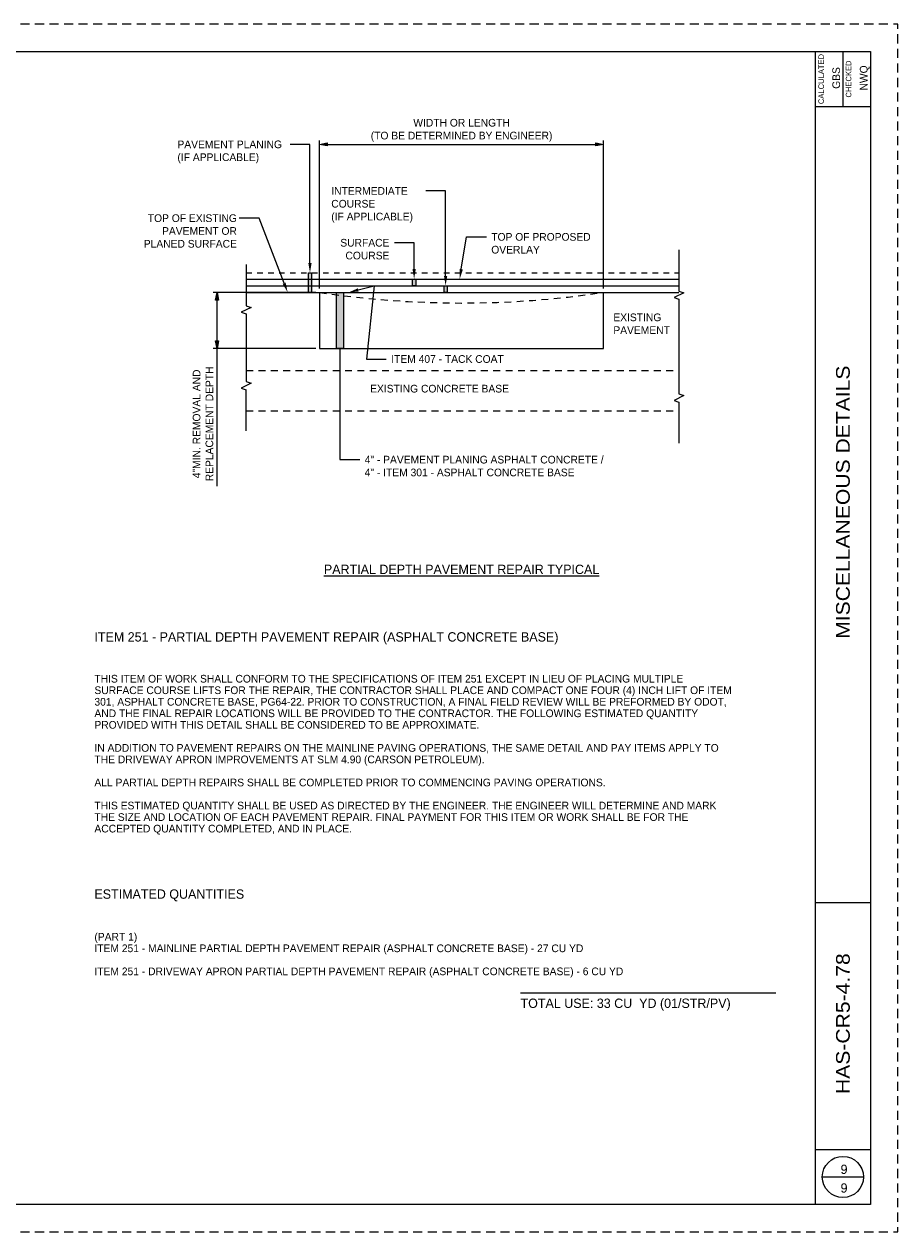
# Paper-space layout 'Pavement Notes & Details' of a CAD drawing. Header units: feet. Extents: x 220914.7 to 220948.7, y 202084.3 to 202106.3.
# Tile 2 of 2: x 220932.7 to 220948.7, y 202084.3 to 202106.3. Entities that reach past the tile are written whole.
import ezdxf
from ezdxf import colors
from ezdxf.entities.mleader import LeaderData, LeaderLine
from ezdxf.enums import TextEntityAlignment as Align
from ezdxf.math import Vec2, Vec3

# ---------------------------------------------------------------- set-up
doc = ezdxf.new("R2010")
doc.units = ezdxf.units.FT
doc.header["$MEASUREMENT"] = 0
for name, pattern in [('2', [0.125, 0.0625, -0.0625]), ('3', [0.1875, 0.125, -0.0625]), ('OhDOT_USTN3', [0.22, 0.165, -0.055])]:
    doc.linetypes.add(name, pattern=pattern)
for name, color, linetype in [('GM_X_US_Shield', 7, 'Continuous'), ('SH_Border', 7, 'Continuous'), ('SH_Cut_Line', 7, 'OhDOT_USTN3'), ('SH_Data', 7, 'Continuous'), ('SH_Text', 7, 'Continuous'), ('XS_P_Pavt_Surface', 251, 'Continuous')]:
    doc.layers.add(name, color=color, linetype=linetype)
doc.styles.add('Font 70-Main Title', font='lathab.ttf', dxfattribs={"width": 1.15, "height": 0.25})
doc.styles.add('Slanted Normal (0.14) Font 31', font='font31.shx', dxfattribs={"height": 0.14})
doc.styles.add('Slanted Sub-Title (0.17) Font 31', font='font31.shx', dxfattribs={"height": 0.17})
doc.styles.add('Straight-Normal', font='font30.shx', dxfattribs={"height": 0.14})
doc.styles.add('Straight-Sub Title', font='font30.shx', dxfattribs={"height": 0.17})
doc.dimstyles.new('Dec-0  Straight', dxfattribs={"dimtxt": 0.14, "dimasz": 0.14, "dimexe": 0.07, "dimexo": 0.07, "dimgap": 0.07, "dimtad": 1, "dimdec": 0, "dimzin": 3, "dimdsep": 46, "dimtxsty": 'Straight-Normal', "dimblk": 'Dim1', "dimcen": 0, "dimclrd": 95, "dimclre": 95, "dimclrt": 7, "dimadec": 0, "dimazin": 3, "dimtfac": 1, "dimtdec": 0, "dimtix": 1, "dimtofl": 0, "dimtmove": 1, "dimatfit": 3, "dimldrblk": 'Dim1', "dimfxl": 1, "dimtolj": 1, "dimtzin": 3, "dimlwd": -1, "dimlwe": -1, "dimarcsym": 0})

# ---------------------------------------------------------------- blocks, each defined once
blk = doc.blocks.new('BLKWO')
at = {"layer": 'SH_Border', "color": 7, "linetype": 'Continuous'}
for p, q in [((32.5, 0.5), (32.5, 21.5)), ((33, 21.5), (33, 20.5)), ((32.5, 20.5), (33.5, 20.5)), ((32.5, 6), (33.5, 6)), ((32.5, 1.5), (33.5, 1.5))]:
    blk.add_line(p, q, dxfattribs=at)
at = {"layer": 'SH_Border', "color": 7, "linetype": 'Continuous', "flags": 128}
blk.add_lwpolyline([(2, 21.5), (33.5, 21.5), (33.5, 0.5), (2, 0.5), (2, 21.5)], close=True, dxfattribs=at)
at = {"layer": 'SH_Cut_Line', "color": 7, "linetype": 'OhDOT_USTN3', "flags": 128}
blk.add_lwpolyline([(0, 0), (34, 0), (34, 22), (0, 22), (0, 0)], close=True, dxfattribs=at)
at = {"layer": 'SH_Data', "color": 7, "linetype": 'Continuous'}
blk.add_line((32.625, 1), (33.375, 1), dxfattribs=at)
blk.add_circle((33, 1), 0.375, dxfattribs=at)
at = {"layer": 'SH_Data', "color": 7, "linetype": 'Continuous', "style": 'Straight-Normal'}
for s, p in [('CALCULATED', (32.553, 21)), ('CHECKED', (33.053, 21))]:
    blk.add_text(s, height=0.1, rotation=90, dxfattribs=at).set_placement(p, align=Align.TOP_CENTER)
at = {"layer": 'SH_Data', "style": 'Straight-Normal'}
for tag, p in [('CALCULATED', (32.989, 21.02)), ('CHECKED', (33.489, 21.02))]:
    blk.add_attdef(tag, text='', height=0.14, rotation=90, dxfattribs=at).set_placement(p, align=Align.BOTTOM_CENTER)
at = {"layer": 'SH_Data', "style": 'Font 70-Main Title', "width": 1.15}
blk.add_attdef('TITLEAREA2M', text='', height=0.25, rotation=90, dxfattribs=at).set_placement((33, 13.292), align=Align.MIDDLE_CENTER)
at = {"layer": 'SH_Data', "style": 'Font 70-Main Title', "width": 1.15, "flags": 8}
blk.add_attdef('PROJECT_NAME', text='', height=0.25, rotation=90, dxfattribs=at).set_placement((33, 3.792), align=Align.MIDDLE_CENTER)
at = {"layer": 'SH_Data', "style": 'Straight-Sub Title'}
for tag, p in [('SHEETNO', (33.02, 1.003)), ('SHEETTOTAL', (33.02, 0.663))]:
    blk.add_attdef(tag, text='', height=0.17, dxfattribs=at).set_placement(p, align=Align.BOTTOM_CENTER)
blk = doc.blocks.new('_None')
blk = doc.blocks.new('Dim1')
h = blk.add_hatch(color=4)
h.dxf.hatch_style = 1
h.paths.add_polyline_path([(0, 0), (-1, -0.2), (-1, 0.2)])
at = {"color": 4}
blk.add_lwpolyline([(0, 0), (-1, -0.2), (-1, 0.2), (0, 0)], dxfattribs=at)
blk = doc.blocks.new('*D997')
at = {"layer": 'Defpoints', "color": 0, "transparency": 16777216}
for p in [(220938.122, 202101.435), (220936.255, 202100.411), (220938.122, 202100.411)]:
    blk.add_point(p, dxfattribs=at)
at = {"layer": 'SH_Text', "color": 95, "linetype": 'Continuous', "transparency": 16777216}
for p, q in [((220938.052, 202101.435), (220936.185, 202101.435)), ((220936.255, 202100.551), (220936.255, 202101.295)), ((220938.052, 202100.411), (220936.185, 202100.411)), ((220936.255, 202097.903), (220936.255, 202100.411))]:
    blk.add_line(p, q, dxfattribs=at)
at = {"layer": 'SH_Text', "color": 95, "transparency": 16777216, "xscale": 0.14, "yscale": 0.14, "zscale": 0.14}
for p, rotation in [((220936.255, 202101.435), 90), ((220936.255, 202100.411), 270)]:
    blk.add_blockref('Dim1', p, dxfattribs=dict(at, rotation=rotation))
at = {"layer": 'SH_Text', "color": 7, "transparency": 16777216, "insert": (220935.998, 202099.04), "char_height": 0.14, "attachment_point": 5, "rotation": 90, "style": 'Slanted Normal (0.14) Font 31'}
blk.add_mtext('\\A1;4"MIN. REMOVAL AND\\PREPLACEMENT DEPTH', dxfattribs=at)
blk = doc.blocks.new('*D998')
at = {"layer": 'Defpoints', "color": 0, "transparency": 16777216}
for p in [(220943.292, 202104.132), (220938.122, 202101.435), (220943.292, 202101.435)]:
    blk.add_point(p, dxfattribs=at)
at = {"layer": 'SH_Text', "color": 95, "linetype": 'Continuous', "transparency": 16777216}
for p, q in [((220938.122, 202101.505), (220938.122, 202104.202)), ((220938.262, 202104.132), (220943.152, 202104.132)), ((220943.292, 202101.505), (220943.292, 202104.202))]:
    blk.add_line(p, q, dxfattribs=at)
at = {"layer": 'SH_Text', "color": 95, "transparency": 16777216, "xscale": 0.14, "yscale": 0.14, "zscale": 0.14, "rotation": 180}
blk.add_blockref('Dim1', (220938.122, 202104.132), dxfattribs=at)
at = {"layer": 'SH_Text', "color": 95, "transparency": 16777216, "xscale": 0.14, "yscale": 0.14, "zscale": 0.14}
blk.add_blockref('Dim1', (220943.292, 202104.132), dxfattribs=at)
at = {"layer": 'SH_Text', "color": 7, "transparency": 16777216, "insert": (220940.707, 202104.388), "char_height": 0.14, "attachment_point": 5, "style": 'Slanted Normal (0.14) Font 31'}
blk.add_mtext('\\A1;WIDTH OR LENGTH\\P(TO BE DETERMINED BY ENGINEER)', dxfattribs=at)

psp = doc.layouts.new('Pavement Notes & Details')

# ---------------------------------------------------------------- hatches: boundary and pattern name
at = {"layer": 'SH_Data', "transparency": 33554687}
h = psp.add_hatch(color=256, dxfattribs=at)
h.dxf.hatch_style = 1
edge = h.paths.add_edge_path()
edge.add_arc((220940.707, 202118.623), 17.381, 262.4689, 262.8893, ccw=False)
edge.add_line((220938.429, 202101.392), (220938.429, 202100.411))
edge.add_line((220938.429, 202100.411), (220938.555, 202100.411))
edge.add_line((220938.555, 202100.411), (220938.555, 202101.376))
edge = h.paths.add_edge_path()
edge.add_line((220938.555, 202101.435), (220938.429, 202101.435))
edge.add_line((220938.429, 202101.435), (220938.429, 202101.392))
edge.add_arc((220940.707, 202118.623), 17.381, 262.4689, 262.8893)
edge.add_line((220938.555, 202101.376), (220938.555, 202101.435))
h.paths.add_polyline_path([(220937.975, 202101.557), (220937.917, 202101.557), (220937.917, 202101.435), (220937.975, 202101.435)])
h.paths.add_polyline_path([(220937.975, 202101.791), (220937.917, 202101.791), (220937.917, 202101.557), (220937.975, 202101.557)])
h = psp.add_hatch(color=256, dxfattribs=at)
h.dxf.hatch_style = 1
h.paths.add_polyline_path([(220939.814, 202101.557), (220939.873, 202101.557), (220939.873, 202101.679), (220939.814, 202101.679)])
h.paths.add_polyline_path([(220940.445, 202101.557), (220940.387, 202101.557), (220940.387, 202101.435), (220940.445, 202101.435)])

# ---------------------------------------------------------------- linework, layer by layer
at = {"layer": 'SH_Data'}
for p, q in [((220944.666, 202102.209), (220944.666, 202101.46)), ((220936.785, 202101.942), (220936.785, 202101.192)), ((220938.122, 202101.435), (220938.122, 202100.411)), ((220943.292, 202100.411), (220943.292, 202101.435)), ((220944.756, 202101.43), (220944.577, 202101.34)), ((220944.577, 202101.34), (220944.666, 202101.31)), ((220944.666, 202101.46), (220944.756, 202101.43)), ((220944.666, 202101.31), (220944.666, 202099.586)), ((220936.875, 202101.163), (220936.695, 202101.073)), ((220936.695, 202101.073), (220936.785, 202101.043)), ((220936.785, 202101.192), (220936.875, 202101.163)), ((220936.785, 202101.043), (220936.785, 202099.812)), ((220938.122, 202100.411), (220943.292, 202100.411)), ((220936.877, 202099.779), (220936.695, 202099.693)), ((220936.785, 202099.812), (220936.877, 202099.779)), ((220936.695, 202099.693), (220936.785, 202099.663)), ((220936.785, 202098.913), (220936.785, 202099.663)), ((220944.756, 202099.556), (220944.577, 202099.466)), ((220944.666, 202099.586), (220944.756, 202099.556)), ((220944.577, 202099.466), (220944.666, 202099.436)), ((220944.666, 202099.436), (220944.666, 202098.686)), ((220941.781, 202088.677), (220946.43, 202088.677))]:
    psp.add_line(p, q, dxfattribs=at)
at = {"layer": 'SH_Data', "linetype": '3'}
for p, q in [((220936.785, 202100.014), (220944.666, 202100.014)), ((220936.785, 202099.276), (220944.666, 202099.276))]:
    psp.add_line(p, q, dxfattribs=at)
at = {"layer": 'SH_Data'}
for points in [[(220937.917, 202101.791), (220937.975, 202101.791), (220937.975, 202101.435), (220937.917, 202101.435)], [(220939.814, 202101.679), (220939.873, 202101.679), (220939.873, 202101.557), (220939.814, 202101.557)], [(220940.387, 202101.557), (220940.445, 202101.557), (220940.445, 202101.435), (220940.387, 202101.435)], [(220938.429, 202101.435), (220938.555, 202101.435), (220938.555, 202100.411), (220938.429, 202100.411)]]:
    psp.add_lwpolyline(points, close=True, dxfattribs=at)
at = {"layer": 'SH_Data', "linetype": '3'}
psp.add_arc((220940.707, 202118.623), 17.381, 261.4479, 278.5521, dxfattribs=at)
at = {"layer": 'XS_P_Pavt_Surface', "linetype": '2'}
psp.add_line((220936.785, 202101.791), (220944.666, 202101.791), dxfattribs=at)
at = {"layer": 'XS_P_Pavt_Surface'}
for p, q in [((220936.785, 202101.679), (220944.666, 202101.679)), ((220936.785, 202101.557), (220944.666, 202101.557)), ((220936.785, 202101.435), (220944.666, 202101.435))]:
    psp.add_line(p, q, dxfattribs=at)

# ---------------------------------------------------------------- block references
at = {"layer": 'GM_X_US_Shield'}
ref = psp.add_blockref('BLKWO', (220914.652, 202084.322), dxfattribs=at)
ref.add_attrib('CHECKED', 'NWQ', dxfattribs={"layer": 'SH_Data', "height": 0.14, "rotation": 90, "style": 'Straight-Normal'}).set_placement((220948.142, 202105.342), align=Align.BOTTOM_CENTER)
ref.add_attrib('CALCULATED', 'GBS', dxfattribs={"layer": 'SH_Data', "height": 0.14, "rotation": 90, "style": 'Straight-Normal'}).set_placement((220947.642, 202105.342), align=Align.BOTTOM_CENTER)
ref.add_attrib('TITLEAREA2M', 'MISCELLANEOUS DETAILS', dxfattribs={"layer": 'SH_Data', "height": 0.25, "rotation": 90, "style": 'Font 70-Main Title', "width": 1.15}).set_placement((220947.652, 202097.614), align=Align.MIDDLE_CENTER)
ref.add_attrib('TITLEAREA1', 'HAS-CR5-4.78', dxfattribs={"layer": 'SH_Data', "height": 0.25, "rotation": 90, "style": 'Font 70-Main Title', "width": 1.15}).set_placement((220947.652, 202088.114), align=Align.MIDDLE_CENTER)
ref.add_attrib('SHEETTOTAL', '9', dxfattribs={"layer": 'SH_Data', "height": 0.17, "style": 'Straight-Sub Title'}).set_placement((220947.673, 202084.985), align=Align.BOTTOM_CENTER)
ref.add_attrib('SHEETNO', '9', dxfattribs={"layer": 'SH_Data', "height": 0.17, "style": 'Straight-Sub Title'}).set_placement((220947.673, 202085.325), align=Align.BOTTOM_CENTER)

# ---------------------------------------------------------------- texts
at = {"layer": 'SH_Border', "lineweight": 30, "style": 'Slanted Sub-Title (0.17) Font 31'}
for s, p in [('ITEM 251 - PARTIAL DEPTH PAVEMENT REPAIR (ASPHALT CONCRETE BASE)', (220934.02, 202095.245)), ('ESTIMATED QUANTITIES', (220934.02, 202090.56)), ('TOTAL USE: 33 CU  YD (01/STR/PV)', (220941.781, 202088.571))]:
    psp.add_text(s, height=0.17, dxfattribs=at).set_placement(p, align=Align.TOP_LEFT)
at = {"layer": 'SH_Border', "insert": (220940.707, 202096.389), "char_height": 0.17, "attachment_point": 5, "line_spacing_factor": 0.6, "style": 'Slanted Sub-Title (0.17) Font 31'}
psp.add_mtext('{\\LPARTIAL DEPTH PAVEMENT REPAIR TYPICAL}', dxfattribs=at)
at = {"layer": 'SH_Text', "char_height": 0.14, "attachment_point": 1, "style": 'Slanted Normal (0.14) Font 31'}
for s, width, heights, insert in [('EXISTING\\PPAVEMENT', 1.00854, [0.432], (220943.471, 202101.051)), ('EXISTING CONCRETE BASE', 2.7105, [0], (220939.042, 202099.752))]:
    psp.add_mtext_dynamic_manual_height_columns(s, width=width, gutter_width=1, heights=heights, dxfattribs=dict(at, insert=insert))
at = {"layer": 'SH_Text', "char_height": 0.14, "width": 11.60542, "attachment_point": 1, "line_spacing_factor": 0.9, "style": 'Slanted Normal (0.14) Font 31'}
for s, insert in [('THIS ITEM OF WORK SHALL CONFORM TO THE SPECIFICATIONS OF ITEM 251 EXCEPT IN LIEU OF PLACING MULTIPLE SURFACE COURSE LIFTS FOR THE REPAIR, THE CONTRACTOR SHALL PLACE AND COMPACT ONE FOUR (4) INCH LIFT OF ITEM 301, ASPHALT CONCRETE BASE, PG64-22. PRIOR TO CONSTRUCTION, A FINAL FIELD REVIEW WILL BE PREFORMED BY ODOT, AND THE FINAL REPAIR LOCATIONS WILL BE PROVIDED TO THE CONTRACTOR. THE FOLLOWING ESTIMATED QUANTITY PROVIDED WITH THIS DETAIL SHALL BE CONSIDERED TO BE APPROXIMATE.\\P\\PIN ADDITION TO PAVEMENT REPAIRS ON THE MAINLINE PAVING OPERATIONS, THE SAME DETAIL AND PAY ITEMS APPLY TO THE DRIVEWAY APRON IMPROVEMENTS AT SLM 4.90 (CARSON PETROLEUM).\\P\\PALL PARTIAL DEPTH REPAIRS SHALL BE COMPLETED PRIOR TO COMMENCING PAVING OPERATIONS. \\P\\PTHIS ESTIMATED QUANTITY SHALL BE USED AS DIRECTED BY THE ENGINEER. THE ENGINEER WILL DETERMINE AND MARK THE SIZE AND LOCATION OF EACH PAVEMENT REPAIR. FINAL PAYMENT FOR THIS ITEM OR WORK SHALL BE FOR THE ACCEPTED QUANTITY COMPLETED, AND IN PLACE.', (220934.02, 202094.468)), ('(PART 1)\\PITEM 251 - MAINLINE PARTIAL DEPTH PAVEMENT REPAIR (ASPHALT CONCRETE BASE) - 27 CU YD\\P\\PITEM 251 - DRIVEWAY APRON PARTIAL DEPTH PAVEMENT REPAIR (ASPHALT CONCRETE BASE) - 6 CU YD', (220934.02, 202089.767))]:
    psp.add_mtext(s, dxfattribs=dict(at, insert=insert))

# ---------------------------------------------------------------- dimensions: what is measured, and where the dimension line sits
at = {"layer": 'SH_Text'}
dim = psp.add_linear_dim(base=(220943.292, 202104.132), p1=(220938.122, 202101.435), p2=(220943.292, 202101.435), text='WIDTH OR LENGTH\\P(TO BE DETERMINED BY ENGINEER)', dimstyle='Dec-0  Straight', override={"dimpost": "'", "dimtxsty": 'Slanted Normal (0.14) Font 31'}, dxfattribs=at)
dim.commit()
dim.dimension.update_dxf_attribs({"geometry": '*D998', "text_midpoint": (220940.707, 202104.388)})
dim = psp.add_linear_dim(base=(220936.255, 202100.411), p1=(220938.122, 202101.435), p2=(220938.122, 202100.411), angle=90, text='4"MIN. REMOVAL AND\\PREPLACEMENT DEPTH', dimstyle='Dec-0  Straight', override={"dimjust": 1, "dimpost": "'", "dimtxsty": 'Slanted Normal (0.14) Font 31'}, dxfattribs=at)
dim.commit()
dim.dimension.update_dxf_attribs({"geometry": '*D997', "text_midpoint": (220936.261, 202099.04), "dimtype": 160})

# ---------------------------------------------------------------- leaders
ml = psp.add_multileader_mtext('Standard', dxfattribs=at)
ml.set_content('PAVEMENT PLANING\\P(IF APPLICABLE)', color=256, style='Slanted Normal (0.14) Font 31')
ml.set_leader_properties()
ml.build(insert=Vec2(0, 0))
ml.multileader.update_dxf_attribs({"dogleg_length": 0.36, "arrow_head_size": 0.18})
ctx = ml.context
ctx.base_point, ctx.char_height, ctx.arrow_head_size, ctx.landing_gap_size, ctx.plane_origin = Vec3(220935.442, 202104.132), 0.14, 0.18, 0.09, Vec3(220937.946, 202101.679)
notes = []
notes.append((ctx, [(0, (1, 1, 0), (220937.946, 202104.132), (-1, 0), 0.36, [(0, [(220937.946, 202101.791)], 0, [])])]))
ctx.mtext.insert, ctx.mtext.flow_direction = Vec3(220935.532, 202104.202), 5
ml = psp.add_multileader_mtext('Standard', dxfattribs=at)
ml.set_content('INTERMEDIATE\\PCOURSE\\P(IF APPLICABLE)', color=256, style='Slanted Normal (0.14) Font 31')
ml.set_leader_properties()
ml.build(insert=Vec2(0, 0))
ml.multileader.update_dxf_attribs({"dogleg_length": 0.36, "arrow_head_size": 0.18})
ctx = ml.context
ctx.base_point, ctx.char_height, ctx.arrow_head_size, ctx.landing_gap_size, ctx.plane_origin = Vec3(220938.244, 202103.284), 0.14, 0.18, 0.09, Vec3(220940.416, 202101.557)
notes.append((ctx, [(0, (1, 1, 0), (220940.416, 202103.284), (-1, 0), 0.36, [(0, [(220940.416, 202101.557)], 0, [])])]))
ctx.mtext.insert, ctx.mtext.flow_direction = Vec3(220938.334, 202103.354), 5
ml = psp.add_multileader_mtext('Standard', dxfattribs=at)
ml.set_content('TOP OF EXISTING\\PPAVEMENT OR\\PPLANED SURFACE', color=256, style='Slanted Normal (0.14) Font 31')
ml.set_leader_properties()
ml.build(insert=Vec2(0, 0))
ml.multileader.update_dxf_attribs({"dogleg_length": 0.36, "arrow_head_size": 0.18})
ctx = ml.context
ctx.base_point, ctx.char_height, ctx.arrow_head_size, ctx.landing_gap_size, ctx.plane_origin = Vec3(220934.687, 202102.788), 0.14, 0.18, 0.09, Vec3(220937.54, 202101.435)
ctx.text_align_type = 2
notes.append((ctx, [(0, (1, 1, 0), (220937.019, 202102.788), (-1, 0), 0.36, [(0, [(220937.54, 202101.435)], 0, [])])]))
ctx.mtext.insert, ctx.mtext.alignment, ctx.mtext.flow_direction = Vec3(220936.615, 202102.858), 3, 5
ml = psp.add_multileader_mtext('Standard', dxfattribs=at)
ml.set_content('SURFACE\\PCOURSE', color=256, style='Slanted Normal (0.14) Font 31')
ml.set_leader_properties()
ml.build(insert=Vec2(0, 0))
ml.multileader.update_dxf_attribs({"dogleg_length": 0.36, "arrow_head_size": 0.18})
ctx = ml.context
ctx.base_point, ctx.char_height, ctx.arrow_head_size, ctx.landing_gap_size, ctx.plane_origin = Vec3(220938.433, 202102.34), 0.14, 0.18, 0.09, Vec3(220939.843, 202101.679)
ctx.text_align_type = 2
notes.append((ctx, [(0, (1, 1, 0), (220939.843, 202102.34), (-1, 0), 0.36, [(0, [(220939.843, 202101.679)], 0, [])])]))
ctx.mtext.insert, ctx.mtext.alignment, ctx.mtext.flow_direction = Vec3(220939.393, 202102.41), 3, 5
ml = psp.add_multileader_mtext('Standard', dxfattribs=at)
ml.set_content('TOP OF PROPOSED\\POVERLAY', color=256, style='Slanted Normal (0.14) Font 31')
ml.set_leader_properties()
ml.build(insert=Vec2(0, 0))
ml.multileader.update_dxf_attribs({"dogleg_length": 0.36, "arrow_head_size": 0.18})
ctx = ml.context
ctx.base_point, ctx.char_height, ctx.arrow_head_size, ctx.landing_gap_size, ctx.plane_origin = Vec3(220941.158, 202102.447), 0.14, 0.18, 0.09, Vec3(220941.017, 202101.679)
notes.append((ctx, [(1, (1, 1, 0), (220940.798, 202102.447), (1, 0), 0.36, [(0, [(220940.673, 202101.679)], 0, [])])]))
ctx.mtext.insert, ctx.mtext.flow_direction = Vec3(220941.248, 202102.517), 5
ml = psp.add_multileader_mtext('Standard', dxfattribs=at)
ml.set_content('ITEM 407 - TACK COAT ', color=256, style='Slanted Normal (0.14) Font 31')
ml.set_leader_properties()
ml.build(insert=Vec2(0, 0))
ml.multileader.update_dxf_attribs({"dogleg_length": 0.36, "arrow_head_size": 0.18})
ctx = ml.context
ctx.base_point, ctx.char_height, ctx.arrow_head_size, ctx.landing_gap_size, ctx.plane_origin = Vec3(220939.336, 202100.222), 0.14, 0.18, 0.09, Vec3(220938.651, 202101.435)
notes.append((ctx, [(0, (1, 1, 0), (220938.976, 202100.222), (1, 0), 0.36, [(1, [(220938.651, 202101.435), (220939.113, 202101.557)], 0, [])])]))
ctx.mtext.insert, ctx.mtext.flow_direction = Vec3(220939.426, 202100.292), 5
ml = psp.add_multileader_mtext('Standard', dxfattribs=at)
ml.set_content('4" - PAVEMENT PLANING ASPHALT CONCRETE / \\P4" - ITEM 301 - ASPHALT CONCRETE BASE', color=256, style='Slanted Normal (0.14) Font 31')
ml.set_leader_properties()
ml.set_arrow_properties(name='NONE')
ml.build(insert=Vec2(0, 0))
ml.multileader.update_dxf_attribs({"dogleg_length": 0.36, "arrow_head_size": 0.18})
ctx = ml.context
ctx.base_point, ctx.char_height, ctx.arrow_head_size, ctx.landing_gap_size, ctx.plane_origin = Vec3(220938.852, 202098.389), 0.14, 0.18, 0.09, Vec3(220938.492, 202100.411)
notes.append((ctx, [(1, (1, 1, 0), (220938.492, 202098.389), (1, 0), 0.36, [(0, [(220938.492, 202100.411)], 0, [])])]))
ctx.mtext.insert, ctx.mtext.flow_direction = Vec3(220938.942, 202098.459), 5
for ctx, leaders in notes:
    for number, flags, end, landing, length, lines in leaders:
        leader = LeaderData()
        leader.index, (leader.has_last_leader_line, leader.has_dogleg_vector, leader.attachment_direction) = number, flags
        leader.last_leader_point, leader.dogleg_vector, leader.dogleg_length = Vec3(end), Vec3(landing), length
        for number, points, colour, breaks in lines:
            line = LeaderLine()
            line.index, line.vertices, line.color, line.breaks = number, Vec3.list(points), colors.encode_raw_color(colour), breaks
            leader.lines.append(line)
        ctx.leaders.append(leader)

doc.saveas('drawing.dxf')
